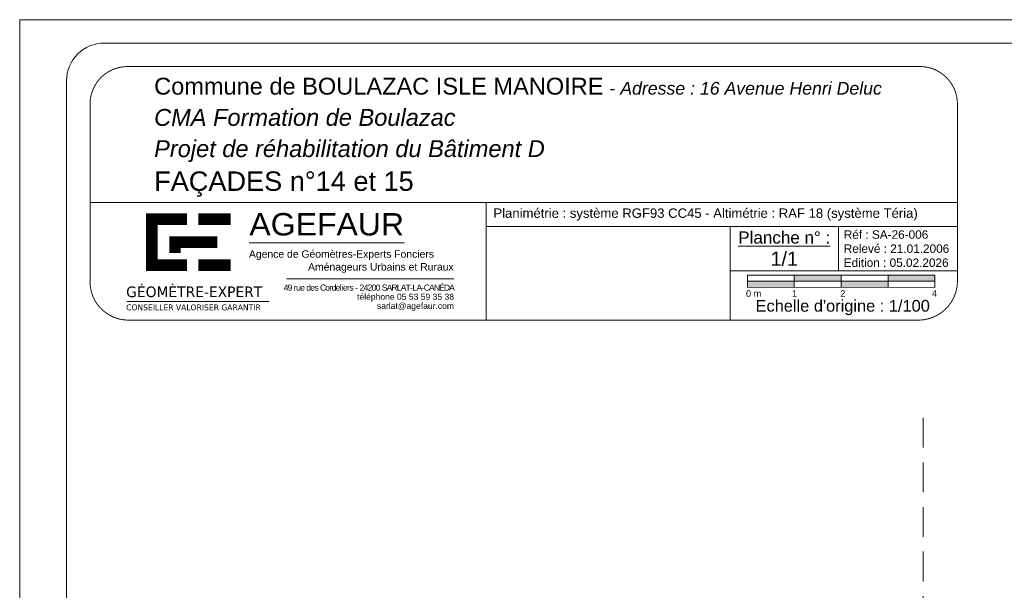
# Model space of a CAD drawing. Extents: x 1304067 to 1304684, y 94 to 123.
# Tile 35 of 57: x 1304375 to 1304396, y 111 to 123. Entities that reach past the tile are written whole.
import ezdxf

# ---------------------------------------------------------------- set-up
doc = ezdxf.new("R2010")
doc.units = 0
doc.header["$LTSCALE"] = 0.1
doc.linetypes.add('CACHE', pattern=[9.525, 6.35, -3.175])
doc.layers.get('0').update_dxf_attribs({"lineweight": 9})
doc.layers.add('0_Cadre', color=7, linetype='Continuous', lineweight=9)
doc.styles.add('ARIAL', font='arial.ttf')
doc.styles.add('Arial Narrow', font='ARIALN.TTF')
doc.styles.add('TAHOMA', font='tahoma.ttf')
doc.styles.add('tnr', font='times.ttf')

# ---------------------------------------------------------------- blocks, each defined once
blk = doc.blocks.new('A$C2D5F2088')
at = {"layer": '0_Cadre', "true_color": 0xff001a}
for points in [[(10, -2.63), (10, -1.32), (0, -1.31), (0, -2.62)], [(10, 0), (10, -1.32), (20, -1.32), (20, -0.01)], [(20, -1.32), (20, -2.63), (30, -2.64), (30, -1.33)], [(40, -1.33), (40, -0.02), (30, -0.01), (30, -1.33)]]:
    blk.add_hatch(color=1, dxfattribs=at).paths.add_polyline_path(points)
at = {"color": 250, "true_color": 0x3d3d40}
for p, q in [((0, -2.62), (0, 0)), ((0, 0), (40, -0.02)), ((0, -2.62), (0, 0)), ((40, -2.64), (40, -0.02))]:
    blk.add_line(p, q, dxfattribs=at)
at = {"color": 250, "true_color": 0x3d3d40, "flags": 128}
for points in [[(0, -1.31), (40, -1.33)], [(10, 0), (10, -2.63)], [(20, -0.01), (20, -2.63)], [(30, -0.01), (30, -2.64)], [(0, -2.62), (40, -2.64)]]:
    blk.add_lwpolyline(points, dxfattribs=at)
at = {"insert": (-0.3, -3.24), "char_height": 1.4, "width": 41.289, "attachment_point": 1, "style": 'ARIAL'}
blk.add_mtext('0 m            1                 2                                  4', dxfattribs=at)
blk = doc.blocks.new('A$C0C1B66A4')
at = {"color": 250, "true_color": 0x3d3d40, "const_width": 2.7, "flags": 128}
for points in [[(20.97, 31.92), (20.97, 18.56)], [(29.16, 30.69), (19.63, 30.69)], [(26.37, 26.65), (26.37, 22.78)], [(25.02, 25.3), (36.27, 25.3)], [(19.63, 19.91), (29.16, 19.91)]]:
    blk.add_lwpolyline(points, dxfattribs=at)
at = {"color": 1, "true_color": 0xff001a, "const_width": 2.7, "flags": 128}
for points in [[(31.85, 30.69), (39.39, 30.69)], [(39.39, 19.91), (31.85, 19.91)]]:
    blk.add_lwpolyline(points, dxfattribs=at)
blk = doc.blocks.new('A$C78F97383')
at = {"layer": '0_Cadre', "flags": 128}
for points in [[(43.74, 25.16), (80.02, 25.16)], [(15.08, 11.44), (48.38, 11.44)]]:
    blk.add_lwpolyline(points, dxfattribs=at)
at = {"layer": '0_Cadre', "color": 1, "true_color": 0xff001a, "flags": 128}
blk.add_lwpolyline([(52.41, 16.74), (91.59, 16.74)], dxfattribs=at)
at = {"layer": '0_Cadre'}
blk.add_blockref('A$C0C1B66A4', (0, 0), dxfattribs=at)
at = {"layer": '0_Cadre', "color": 1, "true_color": 0xff001a, "style": 'Arial Narrow', "width": 1.25}
blk.add_text('AGEFAUR', height=5.225, rotation=359.972, dxfattribs=at).set_placement((43.75, 26.89))
at = {"layer": '0_Cadre', "color": 7, "style": 'TAHOMA', "width": 1.1}
for s, height, p in [('GÉOMÈTRE-EXPERT', 2.4898, (14.96, 12.45)), ('CONSEILLER VALORISER GARANTIR', 1.368, (14.96, 9.37))]:
    blk.add_text(s, height=height, dxfattribs=at).set_placement(p)
at = {"layer": '0_Cadre', "color": 7, "insert": (93.18, 23.41), "char_height": 1.7358, "width": 49.5204, "attachment_point": 3, "line_spacing_factor": 1.036967, "style": 'tnr'}
blk.add_mtext('\\pxql;{\\fArial|b0|i0|c0|p34;Agence de Géomètres-Experts Fonciers \\P\\pqc,t24;\\H1.0024x;                  Aménageurs Urbains et Ruraux}', dxfattribs=at)
at = {"layer": '0_Cadre', "color": 250, "true_color": 0x3d3d40, "insert": (91.59, 15.4), "char_height": 1.43, "width": 44.9209, "attachment_point": 3, "line_spacing_factor": 0.896, "style": 'ARIAL'}
blk.add_mtext('\\pxqr;{\\T0.81;49 rue des Cordeliers - 24200 SARLAT-LA-CANÉDA\\P}téléphone 05 53 59 35 38\\Psarlat@agefaur.com', dxfattribs=at)

msp = doc.modelspace()

# ---------------------------------------------------------------- linework, layer by layer
at = {"layer": '0_Cadre'}
for p, q in [((1304395.414, 119.419), (1304376.914, 119.419)), ((1304395.414, 118.905), (1304385.362, 118.905)), ((1304390.564, 116.91), (1304390.564, 118.905)), ((1304395.414, 117.962), (1304390.564, 117.962))]:
    msp.add_line(p, q, dxfattribs=at)
msp.add_lwpolyline([(1304375.414, 123.32), (1304417.414, 123.32), (1304417.414, 93.62), (1304375.414, 93.62)], close=True, dxfattribs=at)
msp.add_lwpolyline([(1304377.214, 94.12), (1304416.114, 94.12, 0.414214), (1304416.914, 94.92), (1304416.914, 122.02, 0.414214), (1304416.114, 122.82), (1304377.214, 122.82, 0.414214), (1304376.414, 122.02), (1304376.414, 94.92, 0.414214)], format="xyb", close=True, dxfattribs=at)
at = {"layer": '0_Cadre', "const_width": 0.02, "flags": 128}
msp.add_lwpolyline([(1304377.714, 116.91, -0.405457), (1304376.914, 117.72), (1304376.914, 121.52, -0.414214), (1304377.714, 122.32), (1304394.614, 122.32, -0.414214), (1304395.414, 121.52), (1304395.414, 117.72, -0.396754), (1304394.604, 116.91)], format="xyb", close=True, dxfattribs=at)
at = {"layer": '0_Cadre', "flags": 128}
msp.add_lwpolyline([(1304385.362, 119.419), (1304385.362, 116.91)], dxfattribs=at)
at = {"layer": '0_Cadre', "const_width": 0.02, "flags": 128}
msp.add_lwpolyline([(1304392.876, 117.962), (1304392.876, 118.905)], dxfattribs=at)
at = {"layer": '0_Cadre', "linetype": 'CACHE', "flags": 128}
msp.add_lwpolyline([(1304394.684, 98), (1304394.684, 115.096)], dxfattribs=at)

# ---------------------------------------------------------------- block references
at = {"layer": '0_Cadre'}
for name, p, xscale, yscale, zscale in [('A$C78F97383', (1304376.32, 116.264), 0.09123800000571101, 0.09123800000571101, 0.09123800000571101), ('A$C2D5F2088', (1304390.935, 117.872), 0.09999999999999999, 0.09999999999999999, 0.09999999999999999)]:
    msp.add_blockref(name, p, dxfattribs=dict(at, xscale=xscale, yscale=yscale, zscale=zscale))

# ---------------------------------------------------------------- texts
at = {"layer": '0_Cadre', "style": 'ARIAL'}
msp.add_text("Echelle d'origine : 1/100", height=0.25, rotation=360, dxfattribs=at).set_placement((1304391.109, 117.09))
at = {"layer": '0_Cadre', "insert": (1304378.281, 122.081), "char_height": 0.35991, "width": 16.26686, "attachment_point": 1, "rotation": 0, "line_spacing_factor": 1.110278, "style": 'ARIAL'}
msp.add_mtext('Commune de BOULAZAC ISLE MANOIRE{\\H0.1712x; \\H4.3819x; - \\fArial|b0|i1|c0|p34;\\H1.0005x;Adresse : 16 Avenue Henri Deluc\\P\\H1.3327x;CMA Formation de Boulazac \\H0.75037x;\\P\\H1.333x;Projet de réhabilitation du Bâtiment D\\P\\fArial|b0|i0|c0|p34;\\H1.15x;FAÇADES n°14 et 15}', dxfattribs=at)
at = {"layer": '0_Cadre', "rotation": 0, "style": 'ARIAL'}
for s, insert, char_height, width, attachment_point in [('  Planimétrie : système RGF93 CC45 - Altimétrie : RAF 18 (système Téria)', (1304385.362, 119.162), 0.2, 10.05122, 4), ('Réf : SA-26-006\\PRelevé : 21.01.2006\\PEdition : 05.02.2026', (1304392.989, 118.434), 0.18, 2.425, 4), ('{\\LPlanche n° :\\P\\H1.154x;\\l1/1}', (1304391.72, 118.434), 0.26, 2.31225, 5)]:
    msp.add_mtext(s, dxfattribs=dict(at, insert=insert, char_height=char_height, width=width, attachment_point=attachment_point))

doc.saveas('drawing.dxf')
